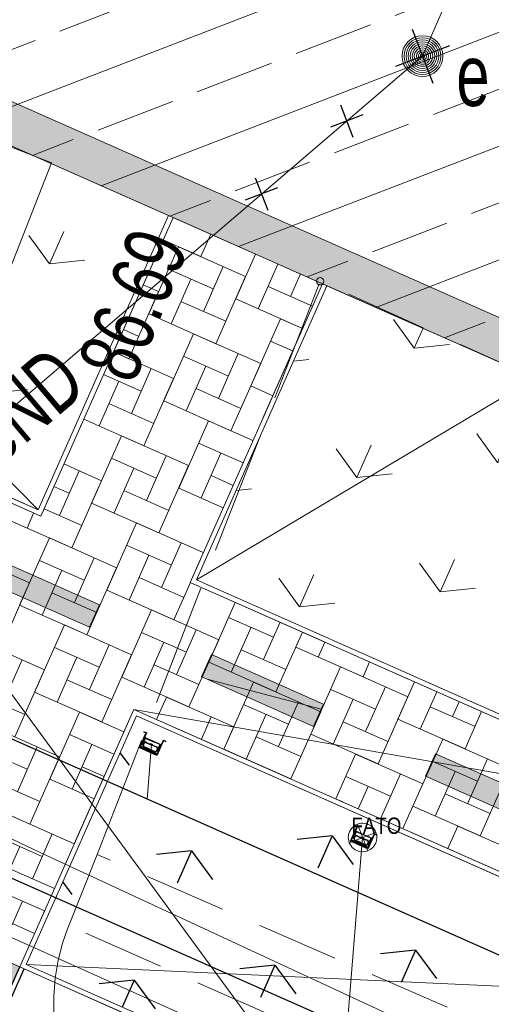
# Model space of a CAD drawing. Header units: metres. Extents: x 7446797 to 7447602, y 5789497 to 5790002.
# Tile 29 of 66: x 7447253 to 7447259, y 5789820 to 5789832. Entities that reach past the tile are written whole.
import ezdxf
from ezdxf.xclip import XClip

# ---------------------------------------------------------------- set-up
doc = ezdxf.new("R2010")
doc.units = ezdxf.units.M
doc.header["$MEASUREMENT"] = 0
doc.header["$XCLIPFRAME"] = 0
for name, pattern in [('2_KTCR02', [1.5, 1, -0.5]), ('2_KTJZ01', [2, 1.5, -0.5]), ('Kropki i Kreski', [3.6, 1.8, -0.9000000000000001, 0, -0.8999999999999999]), ('Przerywana', [2.4, 1.2, -1.2])]:
    doc.linetypes.add(name, pattern=pattern)
doc.layers.add('130-Z Teren', color=7, linetype='Continuous')
doc.layers.add('700-L Mapa 1_500 dwg', color=7, linetype='Continuous')
for name, color, linetype, lineweight in [('130-Z Teren1', 7, 'Continuous', 13), ('130-Z Teren114', 113, 'Continuous', 25), ('130-Z Teren21', 37, 'Continuous', 5), ('130-Z Teren252', 70, 'Continuous', 13), ('130-Z Teren69', 41, 'Continuous', 13), ('130-Z Teren85', 1, 'Continuous', 25), ('130-Z Teren93', 254, 'Continuous', 13), ('130-Z Teren94', 9, 'Continuous', 13), ('310-W Oświetlenie1', 7, 'Continuous', 13), ('310-W Oświetlenie85', 1, 'Continuous', 25), ('450-K Belki21', 37, 'Continuous', 5), ('450-K Belki69', 41, 'Continuous', 13), ('708-L Opisy sytuacji 1_500 do legendy11', 7, 'Continuous', 13), ('718-L Elementy do rozbiórki85', 1, 'Continuous', 25), ('720-L Oznakowanie lądowiska1', 7, 'Continuous', 13), ('720-L Oznakowanie lądowiska253', 2, 'Continuous', 13), ('720-L Oznakowanie lądowiska91', 255, 'Continuous', 13), ('720-L Oznakowanie lądowiska94', 9, 'Continuous', 13), ('810-G Ogólne2', 4, 'Continuous', 20), ('ex_02_DXF_MZ_9_Dzialki7', 9, 'Continuous', 18), ('ex_02_DXF_MZ_9_KTCR_D_L_17', 9, 'Continuous', 18), ('ex_02_DXF_MZ_9_KTJZ_L_07', 9, 'Continuous', 18), ('ex_02_DXF_MZ_9_RTPW_T_17', 9, 'Continuous', 18), ('ex_02_DXF_MZ_9_SUPE_D_L_31', 9, 'Continuous', 18), ('ex_02_DXF_MZ_9_SUPE_E_T_31', 9, 'Continuous', 18), ('ex_02_DXF_MZ_9_SUPW_D_L_05', 9, 'Continuous', 18), ('ex_02_DXF_MZ_9_SUUE_D_T_97', 9, 'Continuous', 18), ('ex_02_DXF_MZ_9_SUUE_E_T_87', 9, 'Continuous', 18)]:
    doc.layers.add(name, color=color, linetype=linetype, lineweight=lineweight)
doc.styles.add('STYL_AUTOMATYCZNY_1', font='Arial.ttf', dxfattribs={"width": 0.7})
doc.styles.add('STYL_AUTOMATYCZNY_3', font='Arial Narrow.ttf')
doc.dimstyles.new('STYL_AUTOMATYCZNY__3', dxfattribs={"dimtxt": 0.18, "dimasz": 0.456, "dimexe": 0.18, "dimexo": 0.0625, "dimgap": 0, "dimtad": 0, "dimtih": 1, "dimtoh": 1, "dimdec": 4, "dimzin": 0, "dimdsep": 46, "dimcen": 0.09, "dimadec": 0, "dimazin": 0, "dimtfac": 1, "dimtdec": 4, "dimtmove": 0, "dimatfit": 3, "dimldrblk": 'ARROWHEAD_1', "dimfxl": 1, "dimtolj": 1, "dimtzin": 0, "dimarcsym": 0})
pattern_1 = [(66.10080936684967, (7447251.742495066, 5789829.037045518), (-2.742779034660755, 1.215386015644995), [0.4330125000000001, -1.29904]), (66.10080936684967, (7447253.464736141, 5789829.221124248), (-2.742779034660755, 1.215386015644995), [0.4330125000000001, -1.29904]), (6.100809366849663, (7447251.742495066, 5789829.037045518), (-0.31883435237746, 2.983009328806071), [0.4330125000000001, -1.29904]), (6.100809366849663, (7447252.444198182, 5789830.620588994), (-0.31883435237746, 2.983009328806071), [0.4330125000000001, -1.29904]), (126.1008093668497, (7447251.742495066, 5789829.037045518), (2.423944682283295, 1.767623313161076), [0.4330125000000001, -1.29904]), (126.1008093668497, (7447252.444198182, 5789830.620588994), (2.423944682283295, 1.767623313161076), [0.4330125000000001, -1.29904])]

# ---------------------------------------------------------------- blocks, each defined once
blk = doc.blocks.new('Rysunek_1_9', base_point=(7447199.999970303, 5789749.99999933, -0.8674))
at = {"layer": 'ex_02_DXF_MZ_9_Dzialki7', "color": 9, "linetype": 'Continuous', "lineweight": 18}
blk.add_line((7447247.369970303, 5789831.62999933, -0.8674), (7447287.419970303, 5789777.029999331, -0.8674), dxfattribs=at)
at = {"layer": 'ex_02_DXF_MZ_9_KTCR_D_L_17', "color": 9, "linetype": '2_KTCR02', "lineweight": 18}
for p, q in [((7447253.489970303, 5789830.45999933, -0.8674), (7447252.979252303, 5789830.66213095, -0.8674)), ((7447259.409699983, 5789827.8271, -0.8674), (7447256.779970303, 5789829.00999933, -0.8674)), ((7447267.957187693, 5789815.922818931, -0.8674), (7447254.049970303, 5789821.989999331, -0.8674)), ((7447253.911514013, 5789821.03004079, -0.8674), (7447268.566570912, 5789814.537015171, -0.8674))]:
    blk.add_line(p, q, dxfattribs=at)
at = {"layer": 'ex_02_DXF_MZ_9_KTJZ_L_07', "color": 9, "linetype": '2_KTJZ01', "lineweight": 18}
for p, q in [((7447253.489970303, 5789830.45999933, -0.8674), (7447250.759970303, 5789823.489999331, -0.8674)), ((7447254.049970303, 5789821.989999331, -0.8674), (7447256.779970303, 5789829.00999933, -0.8674)), ((7447253.679970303, 5789821.069999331, -0.8674), (7447254.049970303, 5789821.989999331, -0.8674)), ((7447253.629970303, 5789820.91999933, -0.8674), (7447253.679970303, 5789821.069999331, -0.8674))]:
    blk.add_line(p, q, dxfattribs=at)
blk.add_arc((7447256.169124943, 5789820.146059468, -0.8674), 2.654484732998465, 163.0486644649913, 239.4523465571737, dxfattribs=at)
at = {"layer": 'ex_02_DXF_MZ_9_RTPW_T_17', "color": 9, "linetype": 'Continuous', "lineweight": 18}
blk.add_circle((7447256.779970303, 5789829.00999933, -0.8674), 0.045, dxfattribs=at)
at = {"layer": 'ex_02_DXF_MZ_9_SUPE_D_L_31', "color": 9, "linetype": 'Continuous', "lineweight": 18}
for p, q in [((7447261.604341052, 5789839.99365749, -0.8674), (7447258.031885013, 5789831.767771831, -0.8674)), ((7447258.031885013, 5789831.767771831, -0.8674), (7447247.653578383, 5789822.87395385, -0.8674)), ((7447255.224553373, 5789819.976939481, -0.8674), (7447249.044535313, 5789822.753726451, -0.8674))]:
    blk.add_line(p, q, dxfattribs=at)
at = {"layer": 'ex_02_DXF_MZ_9_SUPW_D_L_05', "color": 9, "linetype": 'Continuous', "lineweight": 18}
for p, q in [((7447253.360082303, 5789822.014012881, -0.8674), (7447237.365661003, 5789829.572208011, -0.8674)), ((7447267.698054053, 5789815.3542493, -0.8674), (7447253.360082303, 5789822.014012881, -0.8674))]:
    blk.add_line(p, q, dxfattribs=at)
at = {"layer": 'ex_02_DXF_MZ_9_SUUE_D_T_97', "color": 9, "linetype": 'Continuous', "lineweight": 18}
for radius in [0.25, 0.225, 0.2, 0.175, 0.15, 0.125, 0.1, 0.075, 0.05, 0.025, 0.00715]:
    blk.add_circle((7447258.031885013, 5789831.767771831, -0.8674), radius, dxfattribs=at)
at = {"layer": 'ex_02_DXF_MZ_9_RTPW_T_17', "color": 9, "linetype": 'Continuous', "lineweight": 18, "insert": (7447254.502950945, 5789827.727943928, -0.8674), "char_height": 0.75, "attachment_point": 7, "rotation": 68.1985819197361, "style": 'STYL_AUTOMATYCZNY_1'}
blk.add_mtext('\\A1;{\\pql;\\fArial|b0|i0|c238|p0;\\W0.700000;86.69}', dxfattribs=at)
at = {"layer": 'ex_02_DXF_MZ_9_SUPE_E_T_31', "color": 9, "linetype": 'Continuous', "lineweight": 18, "insert": (7447252.595545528, 5789827.018069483, -0.8674), "char_height": 0.75, "attachment_point": 4, "rotation": 40.21330243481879, "style": 'STYL_AUTOMATYCZNY_1'}
blk.add_mtext('\\A1;{\\pql;\\fArial|b0|i0|c238|p0;\\W0.700000;eND}', dxfattribs=at)
at = {"layer": 'ex_02_DXF_MZ_9_SUUE_E_T_87', "color": 9, "linetype": 'Continuous', "lineweight": 18, "insert": (7447258.446026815, 5789831.526088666, -0.8674), "char_height": 0.75, "attachment_point": 4, "style": 'STYL_AUTOMATYCZNY_1'}
blk.add_mtext('\\A1;{\\pql;\\fArial|b0|i0|c238|p0;\\W0.700000;e}', dxfattribs=at)
blk = doc.blocks.new('*X3', base_point=(7447251.909700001, 5789835.3271, -0.8674))
at = {"layer": '130-Z Teren93', "color": 254, "linetype": 'Continuous', "lineweight": 13}
for p, q in [((7447255.439877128, 5789829.586215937, -0.8674), (7447255.318338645, 5789829.311938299, -0.8674)), ((7447255.044060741, 5789829.433476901, -0.8674), (7447254.679444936, 5789828.61064319, -0.8674)), ((7447255.318338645, 5789829.311938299, -0.8674), (7447254.857048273, 5789829.516346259, -0.8674)), ((7447255.044060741, 5789829.433476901, -0.8674), (7447255.866894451, 5789829.068861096, -0.8674)), ((7447255.988432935, 5789829.343138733, -0.8674), (7447255.745355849, 5789828.794583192, -0.8674)), ((7447255.471077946, 5789828.916121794, -0.8674), (7447254.922522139, 5789829.159198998, -0.8674)), ((7447255.592616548, 5789829.190399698, -0.8674), (7447255.349539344, 5789828.641843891, -0.8674)), ((7447256.019633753, 5789828.673044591, -0.8674), (7447256.262710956, 5789829.221600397, -0.8674)), ((7447254.953722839, 5789828.489104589, -0.8674), (7447255.196800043, 5789829.037660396, -0.8674)), ((7447255.866894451, 5789829.068861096, -0.8674), (7447255.502278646, 5789828.246027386, -0.8674)), ((7447256.536988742, 5789829.10006153, -0.8674), (7447256.415450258, 5789828.825783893, -0.8674)), ((7447254.613971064, 5789828.967790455, -0.8674), (7447254.800983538, 5789828.884921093, -0.8674)), ((7447256.141172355, 5789828.947322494, -0.8674), (7447256.68556764, 5789828.70608891, -0.8674)), ((7447254.800983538, 5789828.884921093, -0.8674), (7447254.436367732, 5789828.062087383, -0.8674)), ((7447255.075261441, 5789828.763382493, -0.8674), (7447255.623817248, 5789828.520305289, -0.8674)), ((7447256.564029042, 5789828.431811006, -0.8674), (7447255.745355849, 5789828.794583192, -0.8674)), ((7447255.502278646, 5789828.246027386, -0.8674), (7447254.679444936, 5789828.61064319, -0.8674)), ((7447256.293911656, 5789828.551505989, -0.8674), (7447255.929295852, 5789827.728672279, -0.8674)), ((7447256.293911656, 5789828.551505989, -0.8674), (7447256.564029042, 5789828.431811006, -0.8674)), ((7447254.370893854, 5789828.419234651, -0.8674), (7447254.557906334, 5789828.336365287, -0.8674)), ((7447255.228000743, 5789828.367565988, -0.8674), (7447254.863384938, 5789827.544732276, -0.8674)), ((7447255.228000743, 5789828.367565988, -0.8674), (7447256.050834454, 5789828.002950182, -0.8674)), ((7447256.442490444, 5789828.157533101, -0.8674), (7447256.172373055, 5789828.277228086, -0.8674)), ((7447254.249355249, 5789828.144956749, -0.8674), (7447254.98492354, 5789827.81901018, -0.8674)), ((7447254.436367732, 5789828.062087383, -0.8674), (7447254.249355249, 5789828.144956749, -0.8674)), ((7447255.655017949, 5789827.850210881, -0.8674), (7447255.106462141, 5789828.093288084, -0.8674)), ((7447255.77655655, 5789828.124488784, -0.8674), (7447255.533479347, 5789827.575932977, -0.8674)), ((7447255.137662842, 5789827.423193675, -0.8674), (7447255.380740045, 5789827.971749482, -0.8674)), ((7447256.050834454, 5789828.002950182, -0.8674), (7447255.686218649, 5789827.180116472, -0.8674)), ((7447254.589107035, 5789827.666270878, -0.8674), (7447254.127816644, 5789827.870678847, -0.8674)), ((7447254.710645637, 5789827.940548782, -0.8674), (7447254.467568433, 5789827.391992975, -0.8674)), ((7447254.071751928, 5789827.239253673, -0.8674), (7447254.314829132, 5789827.78780948, -0.8674)), ((7447254.98492354, 5789827.81901018, -0.8674), (7447254.620307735, 5789826.99617647, -0.8674)), ((7447256.199413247, 5789827.608977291, -0.8674), (7447255.929295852, 5789827.728672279, -0.8674)), ((7447255.259201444, 5789827.697471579, -0.8674), (7447255.80775725, 5789827.454394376, -0.8674)), ((7447254.19329053, 5789827.513531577, -0.8674), (7447254.741846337, 5789827.270454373, -0.8674)), ((7447255.686218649, 5789827.180116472, -0.8674), (7447254.863384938, 5789827.544732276, -0.8674)), ((7447254.620307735, 5789826.99617647, -0.8674), (7447253.884739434, 5789827.322123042, -0.8674)), ((7447255.411940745, 5789827.301655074, -0.8674), (7447255.047324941, 5789826.478821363, -0.8674)), ((7447255.411940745, 5789827.301655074, -0.8674), (7447255.95633605, 5789827.060421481, -0.8674)), ((7447254.346029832, 5789827.117715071, -0.8674), (7447253.981414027, 5789826.294881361, -0.8674)), ((7447254.346029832, 5789827.117715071, -0.8674), (7447255.168863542, 5789826.753099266, -0.8674)), ((7447255.834797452, 5789826.786143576, -0.8674), (7447255.290402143, 5789827.027377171, -0.8674)), ((7447254.894585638, 5789826.874637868, -0.8674), (7447254.651508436, 5789826.326082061, -0.8674)), ((7447255.321602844, 5789826.357282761, -0.8674), (7447255.564680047, 5789826.905838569, -0.8674)), ((7447253.641662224, 5789826.773567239, -0.8674), (7447254.102952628, 5789826.569159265, -0.8674)), ((7447254.773047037, 5789826.600359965, -0.8674), (7447254.22449123, 5789826.843437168, -0.8674)), ((7447255.168863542, 5789826.753099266, -0.8674), (7447254.804247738, 5789825.930265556, -0.8674)), ((7447253.828674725, 5789826.690697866, -0.8674), (7447253.585597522, 5789826.142142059, -0.8674)), ((7447254.255691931, 5789826.17334276, -0.8674), (7447254.498769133, 5789826.721898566, -0.8674)), ((7447255.443141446, 5789826.631560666, -0.8674), (7447255.713258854, 5789826.511865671, -0.8674)), ((7447254.102952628, 5789826.569159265, -0.8674), (7447253.738336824, 5789825.746325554, -0.8674)), ((7447253.707136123, 5789826.416419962, -0.8674), (7447253.52012362, 5789826.499289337, -0.8674)), ((7447254.377230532, 5789826.447620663, -0.8674), (7447254.925786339, 5789826.20454346, -0.8674)), ((7447255.591720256, 5789826.237587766, -0.8674), (7447255.047324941, 5789826.478821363, -0.8674)), ((7447254.804247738, 5789825.930265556, -0.8674), (7447253.981414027, 5789826.294881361, -0.8674)), ((7447253.189781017, 5789825.989402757, -0.8674), (7447253.270806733, 5789826.172254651, -0.8674)), ((7447253.398585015, 5789826.225011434, -0.8674), (7447253.859875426, 5789826.020603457, -0.8674)), ((7447253.738336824, 5789825.746325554, -0.8674), (7447252.915503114, 5789826.110941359, -0.8674)), ((7447254.529969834, 5789826.051804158, -0.8674), (7447254.165354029, 5789825.228970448, -0.8674)), ((7447254.529969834, 5789826.051804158, -0.8674), (7447255.348643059, 5789825.689031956, -0.8674)), ((7447253.464058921, 5789825.867864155, -0.8674), (7447253.099443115, 5789825.045030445, -0.8674)), ((7447253.464058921, 5789825.867864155, -0.8674), (7447254.286892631, 5789825.503248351, -0.8674)), ((7447255.078525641, 5789825.808726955, -0.8674), (7447254.835448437, 5789825.260171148, -0.8674)), ((7447252.398148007, 5789825.683924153, -0.8674), (7447253.220981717, 5789825.319308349, -0.8674)), ((7447254.956987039, 5789825.534449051, -0.8674), (7447254.408431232, 5789825.777526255, -0.8674)), ((7447253.891076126, 5789825.350509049, -0.8674), (7447253.342520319, 5789825.593586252, -0.8674)), ((7447254.012614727, 5789825.624786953, -0.8674), (7447253.769537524, 5789825.076231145, -0.8674)), ((7447254.439631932, 5789825.107431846, -0.8674), (7447254.682709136, 5789825.655987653, -0.8674)), ((7447253.373721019, 5789824.923491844, -0.8674), (7447253.616798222, 5789825.47204765, -0.8674)), ((7447254.286892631, 5789825.503248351, -0.8674), (7447253.922276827, 5789824.68041464, -0.8674)), ((7447253.220981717, 5789825.319308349, -0.8674), (7447252.856365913, 5789824.496474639, -0.8674)), ((7447254.561170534, 5789825.38170975, -0.8674), (7447255.109726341, 5789825.138632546, -0.8674)), ((7447255.190752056, 5789825.32148444, -0.8674), (7447254.98818774, 5789824.864354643, -0.8674)), ((7447253.495259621, 5789825.197769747, -0.8674), (7447254.043815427, 5789824.954692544, -0.8674)), ((7447254.98818774, 5789824.864354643, -0.8674), (7447254.165354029, 5789825.228970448, -0.8674)), ((7447255.739307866, 5789825.07840724, -0.8674), (7447255.415204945, 5789824.346999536, -0.8674)), ((7447253.922276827, 5789824.68041464, -0.8674), (7447253.099443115, 5789825.045030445, -0.8674)), ((7447254.713909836, 5789824.985893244, -0.8674), (7447254.349294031, 5789824.163059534, -0.8674)), ((7447254.713909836, 5789824.985893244, -0.8674), (7447255.536743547, 5789824.621277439, -0.8674)), ((7447256.206837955, 5789824.65247814, -0.8674), (7447255.658282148, 5789824.895555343, -0.8674)), ((7447256.287863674, 5789824.835330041, -0.8674), (7447256.085299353, 5789824.378200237, -0.8674)), ((7447253.647998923, 5789824.801953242, -0.8674), (7447253.283383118, 5789823.979119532, -0.8674)), ((7447253.647998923, 5789824.801953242, -0.8674), (7447254.470832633, 5789824.437337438, -0.8674)), ((7447255.140927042, 5789824.468538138, -0.8674), (7447254.592371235, 5789824.711615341, -0.8674)), ((7447255.262465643, 5789824.742816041, -0.8674), (7447255.01938844, 5789824.194260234, -0.8674)), ((7447255.689482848, 5789824.225460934, -0.8674), (7447255.932560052, 5789824.774016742, -0.8674)), ((7447256.562141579, 5789824.713791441, -0.8674), (7447256.238038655, 5789823.982383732, -0.8674)), ((7447256.562141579, 5789824.713791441, -0.8674), (7447256.481115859, 5789824.530939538, -0.8674)), ((7447252.669353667, 5789824.579344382, -0.8674), (7447253.40492172, 5789824.253397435, -0.8674)), ((7447254.623571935, 5789824.041520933, -0.8674), (7447254.866649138, 5789824.590076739, -0.8674)), ((7447255.536743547, 5789824.621277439, -0.8674), (7447255.172127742, 5789823.798443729, -0.8674)), ((7447256.755393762, 5789824.409400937, -0.8674), (7447256.836419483, 5789824.592252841, -0.8674)), ((7447254.075016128, 5789824.284598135, -0.8674), (7447253.526460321, 5789824.527675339, -0.8674)), ((7447254.19655473, 5789824.558876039, -0.8674), (7447253.953477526, 5789824.010320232, -0.8674)), ((7447255.81102145, 5789824.499738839, -0.8674), (7447256.359577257, 5789824.256661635, -0.8674)), ((7447257.303949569, 5789824.166323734, -0.8674), (7447256.481115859, 5789824.530939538, -0.8674)), ((7447253.130643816, 5789824.374936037, -0.8674), (7447252.887566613, 5789823.82638023, -0.8674)), ((7447253.557661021, 5789823.85758093, -0.8674), (7447253.800738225, 5789824.406136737, -0.8674)), ((7447254.470832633, 5789824.437337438, -0.8674), (7447254.106216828, 5789823.614503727, -0.8674)), ((7447256.238038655, 5789823.982383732, -0.8674), (7447255.415204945, 5789824.346999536, -0.8674)), ((7447257.384975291, 5789824.349175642, -0.8674), (7447257.303949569, 5789824.166323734, -0.8674)), ((7447253.40492172, 5789824.253397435, -0.8674), (7447253.040305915, 5789823.430563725, -0.8674)), ((7447254.745110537, 5789824.315798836, -0.8674), (7447255.293666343, 5789824.072721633, -0.8674)), ((7447257.029671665, 5789824.287862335, -0.8674), (7447256.665055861, 5789823.465028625, -0.8674)), ((7447257.029671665, 5789824.287862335, -0.8674), (7447257.852505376, 5789823.923246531, -0.8674)), ((7447253.679199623, 5789824.131858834, -0.8674), (7447254.22775543, 5789823.88878163, -0.8674)), ((7447255.172127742, 5789823.798443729, -0.8674), (7447254.349294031, 5789824.163059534, -0.8674)), ((7447255.963760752, 5789824.103922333, -0.8674), (7447255.599144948, 5789823.281088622, -0.8674)), ((7447255.963760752, 5789824.103922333, -0.8674), (7447256.786594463, 5789823.739306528, -0.8674)), ((7447257.9335311, 5789824.106098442, -0.8674), (7447257.730966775, 5789823.648968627, -0.8674)), ((7447254.106216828, 5789823.614503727, -0.8674), (7447253.283383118, 5789823.979119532, -0.8674)), ((7447257.456688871, 5789823.770507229, -0.8674), (7447256.908133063, 5789824.013584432, -0.8674)), ((7447257.578227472, 5789824.044785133, -0.8674), (7447257.335150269, 5789823.496229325, -0.8674)), ((7447258.005244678, 5789823.527430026, -0.8674), (7447258.207809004, 5789823.984559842, -0.8674)), ((7447252.61328871, 5789823.947918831, -0.8674), (7447253.161844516, 5789823.704841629, -0.8674)), ((7447254.897849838, 5789823.919982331, -0.8674), (7447254.776311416, 5789823.645704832, -0.8674)), ((7447254.897849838, 5789823.919982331, -0.8674), (7447255.720683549, 5789823.555366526, -0.8674)), ((7447256.512316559, 5789823.86084513, -0.8674), (7447256.269239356, 5789823.312289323, -0.8674)), ((7447256.939333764, 5789823.343490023, -0.8674), (7447257.182410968, 5789823.89204583, -0.8674)), ((7447257.852505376, 5789823.923246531, -0.8674), (7447257.487889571, 5789823.10041282, -0.8674)), ((7447258.482086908, 5789823.863021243, -0.8674), (7447258.401061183, 5789823.680169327, -0.8674)), ((7447253.831938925, 5789823.736042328, -0.8674), (7447253.46732312, 5789822.913208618, -0.8674)), ((7447253.831938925, 5789823.736042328, -0.8674), (7447254.376334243, 5789823.49480873, -0.8674)), ((7447256.390777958, 5789823.586567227, -0.8674), (7447255.84222215, 5789823.829644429, -0.8674)), ((7447256.786594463, 5789823.739306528, -0.8674), (7447256.421978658, 5789822.916472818, -0.8674)), ((7447258.12678328, 5789823.801707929, -0.8674), (7447258.675339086, 5789823.558630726, -0.8674)), ((7447258.756364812, 5789823.741482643, -0.8674), (7447258.553800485, 5789823.284352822, -0.8674)), ((7447255.446405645, 5789823.676905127, -0.8674), (7447255.324867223, 5789823.402627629, -0.8674)), ((7447255.873422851, 5789823.159550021, -0.8674), (7447256.116500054, 5789823.708105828, -0.8674)), ((7447257.060872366, 5789823.617767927, -0.8674), (7447257.609428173, 5789823.374690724, -0.8674)), ((7447258.553800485, 5789823.284352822, -0.8674), (7447257.730966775, 5789823.648968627, -0.8674)), ((7447252.766028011, 5789823.552102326, -0.8674), (7447253.588861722, 5789823.187486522, -0.8674)), ((7447255.720683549, 5789823.555366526, -0.8674), (7447255.599145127, 5789823.281089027, -0.8674)), ((7447254.254795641, 5789823.220530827, -0.8674), (7447253.710400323, 5789823.461764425, -0.8674)), ((7447255.994961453, 5789823.433827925, -0.8674), (7447256.543517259, 5789823.190750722, -0.8674)), ((7447257.487889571, 5789823.10041282, -0.8674), (7447256.665055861, 5789823.465028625, -0.8674)), ((7447258.279522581, 5789823.405891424, -0.8674), (7447257.914906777, 5789822.583057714, -0.8674)), ((7447258.279522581, 5789823.405891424, -0.8674), (7447259.102356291, 5789823.04127562, -0.8674)), ((7447253.193045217, 5789823.03474722, -0.8674), (7447252.644489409, 5789823.277824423, -0.8674)), ((7447253.314583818, 5789823.309025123, -0.8674), (7447253.071506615, 5789822.760469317, -0.8674)), ((7447253.741601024, 5789822.791670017, -0.8674), (7447253.984678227, 5789823.340225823, -0.8674)), ((7447256.421978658, 5789822.916472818, -0.8674), (7447255.599144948, 5789823.281088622, -0.8674)), ((7447253.588861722, 5789823.187486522, -0.8674), (7447253.224245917, 5789822.364652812, -0.8674)), ((7447257.213611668, 5789823.221951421, -0.8674), (7447256.970534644, 5789822.673396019, -0.8674)), ((7447257.213611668, 5789823.221951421, -0.8674), (7447258.036445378, 5789822.857335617, -0.8674)), ((7447258.706539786, 5789822.888536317, -0.8674), (7447258.15798398, 5789823.131613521, -0.8674)), ((7447258.828078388, 5789823.16281422, -0.8674), (7447258.585001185, 5789822.614258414, -0.8674)), ((7447253.863139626, 5789823.06594792, -0.8674), (7447254.13325704, 5789822.946252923, -0.8674)), ((7447258.18918468, 5789822.461519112, -0.8674), (7447258.432261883, 5789823.010074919, -0.8674)), ((7447259.102356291, 5789823.04127562, -0.8674), (7447258.737740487, 5789822.218441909, -0.8674)), ((7447254.011718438, 5789822.671975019, -0.8674), (7447253.46732312, 5789822.913208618, -0.8674)), ((7447257.640628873, 5789822.704596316, -0.8674), (7447257.092073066, 5789822.947673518, -0.8674)), ((7447257.762167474, 5789822.978874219, -0.8674), (7447257.519090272, 5789822.430318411, -0.8674)), ((7447252.797228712, 5789822.882007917, -0.8674), (7447253.345784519, 5789822.638930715, -0.8674)), ((7447257.244812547, 5789822.551857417, -0.8674), (7447257.366350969, 5789822.826134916, -0.8674)), ((7447258.036445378, 5789822.857335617, -0.8674), (7447257.793368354, 5789822.308780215, -0.8674)), ((7447253.224245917, 5789822.364652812, -0.8674), (7447252.401412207, 5789822.729268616, -0.8674)), ((7447258.310723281, 5789822.735797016, -0.8674), (7447258.859279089, 5789822.492719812, -0.8674)), ((7447258.737740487, 5789822.218441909, -0.8674), (7447257.914906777, 5789822.583057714, -0.8674)), ((7447252.949968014, 5789822.486191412, -0.8674), (7447253.768641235, 5789822.123419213, -0.8674)), ((7447258.463462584, 5789822.33998051, -0.8674), (7447258.341924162, 5789822.065703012, -0.8674)), ((7447258.463462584, 5789822.33998051, -0.8674), (7447259.286296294, 5789821.975364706, -0.8674)), ((7447253.376985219, 5789821.968836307, -0.8674), (7447252.828429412, 5789822.211913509, -0.8674)), ((7447253.49852382, 5789822.24311421, -0.8674), (7447253.255446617, 5789821.694558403, -0.8674)), ((7447252.859630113, 5789821.541819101, -0.8674), (7447253.102707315, 5789822.090374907, -0.8674)), ((7447252.981168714, 5789821.816097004, -0.8674), (7447253.525564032, 5789821.574863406, -0.8674)), ((7447253.40402543, 5789821.300585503, -0.8674), (7447252.585352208, 5789821.663357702, -0.8674)), ((7447253.133908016, 5789821.420280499, -0.8674), (7447252.830061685, 5789820.734586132, -0.8674)), ((7447253.133908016, 5789821.420280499, -0.8674), (7447253.40402543, 5789821.300585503, -0.8674)), ((7447253.282486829, 5789821.026307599, -0.8674), (7447253.012369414, 5789821.146002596, -0.8674))]:
    blk.add_line(p, q, dxfattribs=at)
blk = doc.blocks.new('ARROWHEAD_1')
at = {"color": 0, "linetype": 'Continuous', "lineweight": 0}
blk.add_line((0, 0), (-1, 0), dxfattribs=at)
blk.add_circle((0, 0), 0.25, dxfattribs=at)

msp = doc.modelspace()

# ---------------------------------------------------------------- hatches: boundary and pattern name
at = {"layer": '130-Z Teren114', "linetype": 'Continuous', "lineweight": 25}
h = msp.add_hatch(dxfattribs=at)
h.set_pattern_fill('TRAWA', color=113, style=0, pattern_type=2)
h.set_pattern_definition([(246.1008076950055, (7447249.716851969, 5789824.465747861), (-2.742778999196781, 1.215386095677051), [0.4330125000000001, -1.29904]), (246.1008076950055, (7447247.994610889, 5789824.281669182), (-2.742778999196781, 1.215386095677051), [0.4330125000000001, -1.29904]), (186.1008076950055, (7447249.716851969, 5789824.465747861), (-0.3188342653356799, 2.983009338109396), [0.4330125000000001, -1.29904]), (186.1008076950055, (7447249.015148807, 5789822.882204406), (-0.3188342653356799, 2.983009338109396), [0.4330125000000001, -1.29904]), (306.1008076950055, (7447249.716851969, 5789824.465747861), (2.423944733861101, 1.767623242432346), [0.4330125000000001, -1.29904]), (306.1008076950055, (7447249.015148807, 5789822.882204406), (2.423944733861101, 1.767623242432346), [0.4330125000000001, -1.29904])])
h.paths.add_polyline_path([(7447254.528420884, 5789823.689923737), (7447253.179342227, 5789820.645438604), (7447264.037727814, 5789815.833790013), (7447262.342294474, 5789820.227423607)])
at = {"layer": '130-Z Teren252', "linetype": 'Continuous', "lineweight": 13}
h = msp.add_hatch(dxfattribs=at)
h.set_pattern_fill('TRAWA', color=70, style=0, pattern_type=2)
h.set_pattern_definition(pattern_1)
h.paths.add_polyline_path([(7447240.497414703, 5789831.898053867), (7447253.327524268, 5789826.212748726), (7447254.92373118, 5789829.814931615), (7447245.695804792, 5789833.9040295)])
h = msp.add_hatch(dxfattribs=at)
h.set_pattern_fill('TRAWA', color=70, style=0, pattern_type=2)
h.set_pattern_definition(pattern_1)
h.paths.add_polyline_path([(7447255.265754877, 5789825.353875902), (7447261.415676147, 5789822.628709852), (7447259.409699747, 5789827.827099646), (7447256.861961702, 5789828.956058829)])
at = {"layer": '130-Z Teren93', "linetype": 'Continuous', "lineweight": 13}
h = msp.add_hatch(dxfattribs=at)
h.set_pattern_fill('BETON_ZBROJONY', color=254, style=0, pattern_type=2)
h.set_pattern_definition([(21.10081458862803, (7447255.591217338, 5789837.722512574), (-0.4680130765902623, 1.212832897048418), []), (21.10081458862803, (7447255.3572108, 5789838.328929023), (-0.4680130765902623, 1.212832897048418), [0.974999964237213, -0.324999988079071])])
h.paths.add_polyline_path([(7447251.772735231, 5789847.617925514), (7447248.734269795, 5789840.760977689), (7447245.695804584, 5789833.904030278), (7447259.409700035, 5789827.827099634), (7447262.448165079, 5789834.684047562), (7447265.486630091, 5789841.54099546)])
at = {"layer": '720-L Oznakowanie lądowiska253', "linetype": 'Continuous', "lineweight": 13}
for points in [[(7447248.734269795, 5789840.760977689), (7447245.695804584, 5789833.904030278), (7447259.409700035, 5789827.827099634), (7447262.448165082, 5789834.68404756), (7447261.991035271, 5789834.886611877), (7447259.155134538, 5789828.486794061), (7447246.355498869, 5789834.158595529), (7447249.191399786, 5789840.558413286)], [(7447251.069095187, 5789820.968018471), (7447251.729834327, 5789820.675230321), (7447252.897614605, 5789820.157761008), (7447253.100178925, 5789820.614890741), (7447251.271659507, 5789821.425148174)]]:
    msp.add_hatch(color=2, dxfattribs=at).paths.add_polyline_path(points)
at = {"layer": '720-L Oznakowanie lądowiska91', "linetype": 'Continuous', "lineweight": 13}
for points in [[(7447253.955583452, 5789824.775021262), (7447254.077123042, 5789825.049298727), (7447252.705736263, 5789825.656996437), (7447252.584196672, 5789825.382718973)], [(7447256.698356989, 5789823.559625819), (7447256.791932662, 5789823.770797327), (7447256.819896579, 5789823.833903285), (7447255.448509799, 5789824.441600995), (7447255.326970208, 5789824.16732353), (7447255.394091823, 5789824.137580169)], [(7447258.19128334, 5789823.226205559), (7447258.069743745, 5789822.95192808), (7447259.441130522, 5789822.344230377), (7447259.562670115, 5789822.618507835)]]:
    msp.add_hatch(color=8, dxfattribs=at).paths.add_polyline_path(points)

# ---------------------------------------------------------------- linework, layer by layer
at = {"layer": '130-Z Teren1', "color": 7, "linetype": 'Continuous', "lineweight": 13, "elevation": -0.8674, "flags": 128}
for points in [[(7447251.772735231, 5789847.617925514), (7447248.734269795, 5789840.760977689), (7447245.695804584, 5789833.904030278), (7447259.409700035, 5789827.827099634), (7447262.448165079, 5789834.684047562), (7447265.486630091, 5789841.54099546)], [(7447240.497414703, 5789831.898053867), (7447253.327524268, 5789826.212748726), (7447254.92373118, 5789829.814931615), (7447245.695804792, 5789833.9040295)], [(7447238.175291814, 5789831.001983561), (7447240.418251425, 5789831.867506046), (7447253.358072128, 5789826.133585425), (7447254.97858676, 5789829.790623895), (7447256.807106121, 5789828.980366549), (7447255.186591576, 5789825.323328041), (7447261.446224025, 5789822.549546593), (7447262.31174651, 5789820.306586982), (7447254.497873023, 5789823.769087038), (7447253.100178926, 5789820.614890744), (7447251.271660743, 5789821.425150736), (7447252.669353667, 5789824.579344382)], [(7447255.265754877, 5789825.353875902), (7447261.415676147, 5789822.628709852), (7447259.409699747, 5789827.827099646), (7447256.861961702, 5789828.956058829)], [(7447254.528420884, 5789823.689923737), (7447262.342294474, 5789820.227423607), (7447264.037727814, 5789815.833790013), (7447253.179342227, 5789820.645438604)], [(7447251.271660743, 5789821.425150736), (7447253.100178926, 5789820.614890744), (7447252.539603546, 5789819.349832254), (7447251.059533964, 5789816.009738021), (7447250.116346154, 5789813.881232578), (7447248.29173752, 5789814.700303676), (7447248.895397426, 5789816.062591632), (7447250.375468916, 5789819.402690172)]]:
    msp.add_lwpolyline(points, close=True, dxfattribs=at)
at = {"layer": '130-Z Teren1', "color": 7, "linetype": 'Przerywana', "lineweight": 13, "elevation": -0.8674}
msp.add_lwpolyline([(7447263.330124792, 5789814.088961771), (7447253.529308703, 5789820.424733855)], dxfattribs=at)
at = {"layer": '130-Z Teren21', "color": 37, "linetype": 'Continuous', "lineweight": 5}
for p, q in [((7447253.358072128, 5789826.133585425, -0.8674), (7447240.418251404, 5789831.867506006, -0.8674)), ((7447253.327524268, 5789826.212748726, -0.8674), (7447240.497414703, 5789831.898053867, -0.8674)), ((7447253.327524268, 5789826.212748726, -0.8674), (7447254.92373118, 5789829.814931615, -0.8674)), ((7447253.358072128, 5789826.133585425, -0.8674), (7447254.97858676, 5789829.790623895, -0.8674)), ((7447254.97858676, 5789829.790623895, -0.8674), (7447254.92373118, 5789829.814931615, -0.8674)), ((7447255.186591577, 5789825.323328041, -0.8674), (7447256.807106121, 5789828.980366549, -0.8674)), ((7447255.265754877, 5789825.353875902, -0.8674), (7447256.861961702, 5789828.956058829, -0.8674)), ((7447256.861961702, 5789828.956058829, -0.8674), (7447256.807106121, 5789828.980366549, -0.8674)), ((7447255.186591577, 5789825.323328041, -0.8674), (7447261.446224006, 5789822.549546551, -0.8674)), ((7447255.265754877, 5789825.353875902, -0.8674), (7447261.415676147, 5789822.628709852, -0.8674)), ((7447253.100178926, 5789820.614890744, -0.8674), (7447254.497873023, 5789823.769087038, -0.8674)), ((7447254.497873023, 5789823.769087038, -0.8674), (7447262.311746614, 5789820.306586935, -0.8674)), ((7447253.179342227, 5789820.645438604, -0.8674), (7447254.528420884, 5789823.689923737, -0.8674)), ((7447254.528420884, 5789823.689923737, -0.8674), (7447262.342294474, 5789820.227423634, -0.8674))]:
    msp.add_line(p, q, dxfattribs=at)
at = {"layer": '130-Z Teren69', "color": 41, "linetype": 'Kropki i Kreski', "lineweight": 13}
for p, q in [((7447253.358072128, 5789826.133585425, -0.8674), (7447240.418251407, 5789831.867506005, -0.8674)), ((7447254.97858676, 5789829.790623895, -0.8674), (7447253.358072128, 5789826.133585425, -0.8674)), ((7447256.807106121, 5789828.980366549, -0.8674), (7447255.186591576, 5789825.323328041, -0.8674)), ((7447255.186591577, 5789825.323328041, -0.8674), (7447261.446224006, 5789822.549546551, -0.8674)), ((7447254.497873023, 5789823.769087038, -0.8674), (7447253.100178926, 5789820.614890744, -0.8674)), ((7447254.497873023, 5789823.769087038, -0.8674), (7447262.311746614, 5789820.306586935, -0.8674))]:
    msp.add_line(p, q, dxfattribs=at)
at = {"layer": '130-Z Teren85', "color": 1, "linetype": 'Continuous', "lineweight": 25, "elevation": -0.8674}
for points in [[(7447250.723880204, 5789815.252263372), (7447253.100178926, 5789820.614890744)], [(7447250.171084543, 5789813.856660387), (7447251.124458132, 5789816.008152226), (7447253.155034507, 5789820.590583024)]]:
    msp.add_lwpolyline(points, dxfattribs=at)
at = {"layer": '130-Z Teren94', "color": 9, "linetype": 'Continuous', "lineweight": 13}
for p, q in [((7447253.327524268, 5789826.212748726, -0.8674), (7447245.695804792, 5789833.9040295, -0.8674)), ((7447255.265754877, 5789825.353875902, -0.8674), (7447259.409699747, 5789827.827099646, -0.8674)), ((7447254.497873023, 5789823.769087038, -0.8674), (7447261.446224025, 5789822.549546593, -0.8674)), ((7447253.179342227, 5789820.645438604, -0.8674), (7447262.342294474, 5789820.227423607, -0.8674))]:
    msp.add_line(p, q, dxfattribs=at)
at = {"layer": '310-W Oświetlenie1', "color": 7, "linetype": 'Continuous', "lineweight": 13}
for p, q in [((7447257.361920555, 5789822.036480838, -0.8674), (7447257.23591706, 5789822.363012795, -0.8674)), ((7447257.135652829, 5789822.136745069, -0.8674), (7447257.462184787, 5789822.262748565, -0.8674))]:
    msp.add_line(p, q, dxfattribs=at)
at = {"layer": '310-W Oświetlenie1', "color": 7, "linetype": 'Continuous', "lineweight": 13, "elevation": -0.8674, "flags": 128}
msp.add_lwpolyline([(7447257.369816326, 5789822.359742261, 0.9999999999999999), (7447257.22802129, 5789822.039751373, 0.9999999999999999)], format="xyb", close=True, dxfattribs=at)
at = {"layer": '310-W Oświetlenie85', "color": 1, "linetype": 'Continuous', "lineweight": 25}
for p, q in [((7447254.621819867, 5789823.493060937, -0.8674), (7447254.623035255, 5789823.495803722, -0.8674)), ((7447254.649725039, 5789823.480695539, -0.8674), (7447254.621819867, 5789823.493060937, -0.8674)), ((7447254.623035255, 5789823.495803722, -0.8674), (7447254.653683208, 5789823.482222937, -0.8674)), ((7447254.569221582, 5789823.299022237, -0.8674), (7447254.626028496, 5789823.427219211, -0.8674)), ((7447254.581202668, 5789823.315848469, -0.8674), (7447254.628391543, 5789823.422340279, -0.8674)), ((7447254.639199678, 5789823.421382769, -0.8674), (7447254.602522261, 5789823.338612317, -0.8674)), ((7447254.605543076, 5789823.337273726, -0.8674), (7447254.640801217, 5789823.416841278, -0.8674)), ((7447254.626028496, 5789823.427219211, -0.8674), (7447254.649725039, 5789823.480695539, -0.8674)), ((7447254.626028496, 5789823.427219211, -0.8674), (7447254.838136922, 5789823.333229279, -0.8674)), ((7447254.628771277, 5789823.426003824, -0.8674), (7447254.626028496, 5789823.427219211, -0.8674)), ((7447254.628391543, 5789823.422340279, -0.8674), (7447254.637780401, 5789823.418179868, -0.8674)), ((7447254.653683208, 5789823.482222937, -0.8674), (7447254.628771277, 5789823.426003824, -0.8674)), ((7447254.640801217, 5789823.416841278, -0.8674), (7447254.730663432, 5789823.377021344, -0.8674)), ((7447254.820525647, 5789823.33720141, -0.8674), (7447254.730663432, 5789823.377021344, -0.8674)), ((7447254.83539414, 5789823.334444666, -0.8674), (7447254.860306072, 5789823.390663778, -0.8674)), ((7447254.861833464, 5789823.386705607, -0.8674), (7447254.838136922, 5789823.333229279, -0.8674)), ((7447254.860306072, 5789823.390663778, -0.8674), (7447254.890954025, 5789823.377082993, -0.8674)), ((7447254.889738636, 5789823.374340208, -0.8674), (7447254.861833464, 5789823.386705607, -0.8674)), ((7447254.890954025, 5789823.377082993, -0.8674), (7447254.889738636, 5789823.374340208, -0.8674)), ((7447254.781330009, 5789823.205032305, -0.8674), (7447254.569221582, 5789823.299022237, -0.8674)), ((7447254.573320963, 5789823.308273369, -0.8674), (7447254.785429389, 5789823.214283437, -0.8674)), ((7447254.577420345, 5789823.3175245, -0.8674), (7447254.78952877, 5789823.223534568, -0.8674)), ((7447254.602522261, 5789823.338612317, -0.8674), (7447254.605543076, 5789823.337273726, -0.8674)), ((7447254.616513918, 5789823.360038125, -0.8674), (7447254.6057296, 5789823.335701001, -0.8674)), ((7447254.6057296, 5789823.335701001, -0.8674), (7447254.612953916, 5789823.332499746, -0.8674)), ((7447254.612953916, 5789823.332499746, -0.8674), (7447254.623738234, 5789823.356836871, -0.8674)), ((7447254.614682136, 5789823.331733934, -0.8674), (7447254.625466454, 5789823.356071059, -0.8674)), ((7447254.623738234, 5789823.356836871, -0.8674), (7447254.616513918, 5789823.360038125, -0.8674)), ((7447254.688010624, 5789823.280766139, -0.8674), (7447254.621553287, 5789823.310214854, -0.8674)), ((7447254.688776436, 5789823.282494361, -0.8674), (7447254.622319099, 5789823.311943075, -0.8674)), ((7447254.645257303, 5789823.363708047, -0.8674), (7447254.711714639, 5789823.334259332, -0.8674)), ((7447254.646023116, 5789823.365436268, -0.8674), (7447254.695606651, 5789823.343464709, -0.8674)), ((7447254.688010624, 5789823.280766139, -0.8674), (7447254.75446796, 5789823.251317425, -0.8674)), ((7447254.688776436, 5789823.282494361, -0.8674), (7447254.755233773, 5789823.253045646, -0.8674)), ((7447254.698688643, 5789823.344654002, -0.8674), (7447254.700583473, 5789823.348930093, -0.8674)), ((7447254.698688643, 5789823.344654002, -0.8674), (7447254.698688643, 5789823.344654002, -0.8674)), ((7447254.700583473, 5789823.348930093, -0.8674), (7447254.715321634, 5789823.342399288, -0.8674)), ((7447254.778171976, 5789823.304810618, -0.8674), (7447254.711714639, 5789823.334259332, -0.8674)), ((7447254.730059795, 5789823.335868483, -0.8674), (7447254.715321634, 5789823.342399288, -0.8674)), ((7447254.728164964, 5789823.331592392, -0.8674), (7447254.730059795, 5789823.335868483, -0.8674)), ((7447254.728164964, 5789823.331592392, -0.8674), (7447254.728164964, 5789823.331592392, -0.8674)), ((7447254.77893779, 5789823.306538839, -0.8674), (7447254.729354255, 5789823.328510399, -0.8674)), ((7447254.775024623, 5789823.260682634, -0.8674), (7447254.78580894, 5789823.285019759, -0.8674)), ((7447254.776752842, 5789823.259916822, -0.8674), (7447254.787537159, 5789823.284253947, -0.8674)), ((7447254.783977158, 5789823.256715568, -0.8674), (7447254.776752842, 5789823.259916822, -0.8674)), ((7447254.838136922, 5789823.333229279, -0.8674), (7447254.781330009, 5789823.205032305, -0.8674)), ((7447254.794761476, 5789823.281052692, -0.8674), (7447254.783977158, 5789823.256715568, -0.8674)), ((7447254.785267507, 5789823.257633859, -0.8674), (7447254.820525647, 5789823.33720141, -0.8674)), ((7447254.788288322, 5789823.256295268, -0.8674), (7447254.785267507, 5789823.257633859, -0.8674)), ((7447254.785746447, 5789823.2252106, -0.8674), (7447254.832935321, 5789823.331702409, -0.8674)), ((7447254.787537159, 5789823.284253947, -0.8674), (7447254.794761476, 5789823.281052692, -0.8674)), ((7447254.82496574, 5789823.339065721, -0.8674), (7447254.788288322, 5789823.256295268, -0.8674)), ((7447254.832935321, 5789823.331702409, -0.8674), (7447254.823546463, 5789823.33586282, -0.8674)), ((7447254.838136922, 5789823.333229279, -0.8674), (7447254.83539414, 5789823.334444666, -0.8674)), ((7447257.204603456, 5789822.34857244, -0.8674), (7447257.205818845, 5789822.351315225, -0.8674)), ((7447257.232508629, 5789822.336207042, -0.8674), (7447257.204603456, 5789822.34857244, -0.8674)), ((7447257.205818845, 5789822.351315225, -0.8674), (7447257.236466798, 5789822.337734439, -0.8674)), ((7447257.208812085, 5789822.282730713, -0.8674), (7447257.232508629, 5789822.336207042, -0.8674)), ((7447257.236466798, 5789822.337734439, -0.8674), (7447257.211554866, 5789822.281515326, -0.8674)), ((7447257.152005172, 5789822.154533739, -0.8674), (7447257.208812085, 5789822.282730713, -0.8674)), ((7447257.160203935, 5789822.173036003, -0.8674), (7447257.37231236, 5789822.079046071, -0.8674)), ((7447257.163986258, 5789822.171359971, -0.8674), (7447257.211175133, 5789822.277851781, -0.8674)), ((7447257.221983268, 5789822.276894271, -0.8674), (7447257.185305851, 5789822.194123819, -0.8674)), ((7447257.185305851, 5789822.194123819, -0.8674), (7447257.188326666, 5789822.192785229, -0.8674)), ((7447257.188326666, 5789822.192785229, -0.8674), (7447257.223584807, 5789822.27235278, -0.8674)), ((7447257.199297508, 5789822.215549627, -0.8674), (7447257.18851319, 5789822.191212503, -0.8674)), ((7447257.18851319, 5789822.191212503, -0.8674), (7447257.195737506, 5789822.188011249, -0.8674)), ((7447257.195737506, 5789822.188011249, -0.8674), (7447257.206521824, 5789822.212348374, -0.8674)), ((7447257.197465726, 5789822.187245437, -0.8674), (7447257.208250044, 5789822.211582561, -0.8674)), ((7447257.206521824, 5789822.212348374, -0.8674), (7447257.199297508, 5789822.215549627, -0.8674)), ((7447257.270794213, 5789822.136277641, -0.8674), (7447257.204336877, 5789822.165726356, -0.8674)), ((7447257.271560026, 5789822.138005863, -0.8674), (7447257.20510269, 5789822.167454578, -0.8674)), ((7447257.208812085, 5789822.282730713, -0.8674), (7447257.420920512, 5789822.188740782, -0.8674)), ((7447257.211554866, 5789822.281515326, -0.8674), (7447257.208812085, 5789822.282730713, -0.8674)), ((7447257.211175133, 5789822.277851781, -0.8674), (7447257.220563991, 5789822.27369137, -0.8674)), ((7447257.223584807, 5789822.27235278, -0.8674), (7447257.313447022, 5789822.232532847, -0.8674)), ((7447257.228040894, 5789822.21921955, -0.8674), (7447257.294498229, 5789822.189770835, -0.8674)), ((7447257.228806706, 5789822.220947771, -0.8674), (7447257.278390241, 5789822.198976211, -0.8674)), ((7447257.281472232, 5789822.200165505, -0.8674), (7447257.283367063, 5789822.204441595, -0.8674)), ((7447257.281472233, 5789822.200165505, -0.8674), (7447257.281472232, 5789822.200165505, -0.8674)), ((7447257.283367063, 5789822.204441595, -0.8674), (7447257.298105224, 5789822.19791079, -0.8674)), ((7447257.360955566, 5789822.16032212, -0.8674), (7447257.294498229, 5789822.189770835, -0.8674)), ((7447257.312843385, 5789822.191379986, -0.8674), (7447257.298105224, 5789822.19791079, -0.8674)), ((7447257.310948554, 5789822.187103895, -0.8674), (7447257.312843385, 5789822.191379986, -0.8674)), ((7447257.310948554, 5789822.187103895, -0.8674), (7447257.310948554, 5789822.187103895, -0.8674)), ((7447257.361721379, 5789822.162050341, -0.8674), (7447257.312137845, 5789822.184021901, -0.8674)), ((7447257.403309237, 5789822.192712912, -0.8674), (7447257.313447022, 5789822.232532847, -0.8674)), ((7447257.420920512, 5789822.188740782, -0.8674), (7447257.364113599, 5789822.060543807, -0.8674)), ((7447257.368051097, 5789822.113145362, -0.8674), (7447257.403309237, 5789822.192712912, -0.8674)), ((7447257.368530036, 5789822.080722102, -0.8674), (7447257.415718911, 5789822.187213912, -0.8674)), ((7447257.40774933, 5789822.194577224, -0.8674), (7447257.371071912, 5789822.111806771, -0.8674)), ((7447257.415718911, 5789822.187213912, -0.8674), (7447257.406330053, 5789822.191374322, -0.8674)), ((7447257.41817773, 5789822.189956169, -0.8674), (7447257.443089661, 5789822.246175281, -0.8674)), ((7447257.420920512, 5789822.188740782, -0.8674), (7447257.41817773, 5789822.189956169, -0.8674)), ((7447257.444617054, 5789822.24221711, -0.8674), (7447257.420920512, 5789822.188740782, -0.8674)), ((7447257.443089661, 5789822.246175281, -0.8674), (7447257.473737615, 5789822.232594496, -0.8674)), ((7447257.472522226, 5789822.229851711, -0.8674), (7447257.444617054, 5789822.24221711, -0.8674)), ((7447257.473737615, 5789822.232594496, -0.8674), (7447257.472522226, 5789822.229851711, -0.8674)), ((7447257.364113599, 5789822.060543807, -0.8674), (7447257.152005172, 5789822.154533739, -0.8674)), ((7447257.156104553, 5789822.163784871, -0.8674), (7447257.368212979, 5789822.069794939, -0.8674)), ((7447257.270794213, 5789822.136277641, -0.8674), (7447257.33725155, 5789822.106828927, -0.8674)), ((7447257.271560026, 5789822.138005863, -0.8674), (7447257.338017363, 5789822.108557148, -0.8674)), ((7447257.357808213, 5789822.116194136, -0.8674), (7447257.36859253, 5789822.140531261, -0.8674)), ((7447257.359536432, 5789822.115428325, -0.8674), (7447257.370320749, 5789822.139765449, -0.8674)), ((7447257.366760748, 5789822.11222707, -0.8674), (7447257.359536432, 5789822.115428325, -0.8674)), ((7447257.377545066, 5789822.136564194, -0.8674), (7447257.366760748, 5789822.11222707, -0.8674)), ((7447257.371071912, 5789822.111806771, -0.8674), (7447257.368051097, 5789822.113145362, -0.8674)), ((7447257.370320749, 5789822.139765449, -0.8674), (7447257.377545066, 5789822.136564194, -0.8674))]:
    msp.add_line(p, q, dxfattribs=at)
for centre, radius, start, end in [((7447254.628396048, 5789823.325656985, -0.8674), 0.01689031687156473, 156.1007742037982, 246.1007742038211), ((7447254.628396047, 5789823.325656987, -0.8674), 0.01500002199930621, 156.1007742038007, 246.1007742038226), ((7447254.639180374, 5789823.349994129, -0.8674), 0.01689031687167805, 66.10084452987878, 156.1008445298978), ((7447254.639180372, 5789823.349994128, -0.8674), 0.01500002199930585, 66.10084452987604, 156.1008445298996), ((7447254.696552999, 5789823.345600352, -0.8674), 0.002335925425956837, 246.1008445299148, 336.1008445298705), ((7447254.730300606, 5789823.330646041, -0.8674), 0.002335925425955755, 156.1007742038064, 246.1007742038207), ((7447254.761310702, 5789823.266759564, -0.8674), 0.01689031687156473, 246.1008445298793, 336.1008445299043), ((7447254.761310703, 5789823.266759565, -0.8674), 0.01500002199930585, 246.100844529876, 336.1008445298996), ((7447254.772095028, 5789823.291096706, -0.8674), 0.01500002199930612, 336.1007742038, 66.1007742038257), ((7447254.772095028, 5789823.291096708, -0.8674), 0.01689031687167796, 336.1007742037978, 66.10077420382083), ((7447257.211179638, 5789822.181168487, -0.8674), 0.01689031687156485, 156.1007742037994, 246.1007742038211), ((7447257.211179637, 5789822.181168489, -0.8674), 0.01500002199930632, 156.1007742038, 246.1007742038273), ((7447257.221963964, 5789822.205505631, -0.8674), 0.01689031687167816, 66.10084452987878, 156.1008445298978), ((7447257.221963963, 5789822.20550563, -0.8674), 0.01500002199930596, 66.1008445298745, 156.1008445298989), ((7447257.279336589, 5789822.201111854, -0.8674), 0.002335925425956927, 246.1008445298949, 336.1008445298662), ((7447257.313084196, 5789822.186157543, -0.8674), 0.002335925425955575, 156.100774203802, 246.1007742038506), ((7447257.344094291, 5789822.122271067, -0.8674), 0.01689031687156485, 246.1008445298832, 336.1008445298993), ((7447257.344094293, 5789822.122271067, -0.8674), 0.01500002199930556, 246.1008445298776, 336.100844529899), ((7447257.354878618, 5789822.146608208, -0.8674), 0.01500002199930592, 336.1007742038, 66.10077420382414), ((7447257.354878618, 5789822.14660821, -0.8674), 0.01689031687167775, 336.1007742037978, 66.10077420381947)]:
    msp.add_arc(centre, radius, start, end, dxfattribs=at)
for p in [(7447254.612953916, 5789823.332499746, -0.8674), (7447254.614682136, 5789823.331733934, -0.8674), (7447254.645257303, 5789823.363708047, -0.8674), (7447254.646023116, 5789823.365436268, -0.8674), (7447254.775024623, 5789823.260682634, -0.8674), (7447254.776752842, 5789823.259916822, -0.8674), (7447254.778171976, 5789823.304810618, -0.8674), (7447254.77893779, 5789823.306538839, -0.8674), (7447257.195737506, 5789822.188011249, -0.8674), (7447257.197465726, 5789822.187245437, -0.8674), (7447257.228040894, 5789822.21921955, -0.8674), (7447257.228806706, 5789822.220947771, -0.8674), (7447257.357808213, 5789822.116194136, -0.8674), (7447257.359536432, 5789822.115428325, -0.8674), (7447257.360955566, 5789822.16032212, -0.8674), (7447257.361721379, 5789822.162050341, -0.8674)]:
    msp.add_point(p, dxfattribs=at)
at = {"layer": '450-K Belki21', "color": 37, "linetype": 'Continuous', "lineweight": 5}
for p, q in [((7447253.100178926, 5789820.614890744, -0.8674), (7447264.068248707, 5789815.75469659, -0.8674)), ((7447253.179342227, 5789820.645438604, -0.8674), (7447264.037700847, 5789815.833859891, -0.8674))]:
    msp.add_line(p, q, dxfattribs=at)
at = {"layer": '450-K Belki69', "color": 41, "linetype": 'Kropki i Kreski', "lineweight": 13}
msp.add_line((7447253.100178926, 5789820.614890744, -0.8674), (7447264.068248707, 5789815.75469659, -0.8674), dxfattribs=at)
at = {"layer": '708-L Opisy sytuacji 1_500 do legendy11', "color": 7, "linetype": 'Continuous', "lineweight": 13, "elevation": -0.8674}
for points in [[(7447254.716135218, 5789823.344235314), (7447254.661301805, 5789822.670810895)], [(7447257.298918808, 5789822.199746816), (7447257.110269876, 5789819.882896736)]]:
    msp.add_lwpolyline(points, dxfattribs=at)
at = {"layer": '718-L Elementy do rozbiórki85', "color": 1, "linetype": 'Continuous', "lineweight": 25}
for p, q in [((7447257.904602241, 5789832.097618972, -0.8674), (7447258.159167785, 5789831.43792469, -0.8674)), ((7447258.361732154, 5789831.895054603, -0.8674), (7447257.702037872, 5789831.640489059, -0.8674)), ((7447257.028305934, 5789831.171096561, -0.8674), (7447257.181045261, 5789830.775279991, -0.8674)), ((7447257.302583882, 5789831.04955794, -0.8674), (7447256.906767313, 5789830.896818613, -0.8674)), ((7447255.984076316, 5789830.2762311, -0.8674), (7447256.136815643, 5789829.880414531, -0.8674)), ((7447256.258354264, 5789830.154692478, -0.8674), (7447255.862537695, 5789830.001953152, -0.8674))]:
    msp.add_line(p, q, dxfattribs=at)
at = {"layer": '720-L Oznakowanie lądowiska1', "color": 7, "linetype": 'Continuous', "lineweight": 13, "elevation": -0.8674, "flags": 128}
for points in [[(7447248.734269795, 5789840.760977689), (7447249.191399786, 5789840.558413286), (7447246.355498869, 5789834.158595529), (7447259.155134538, 5789828.486794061), (7447261.991035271, 5789834.886611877), (7447262.448165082, 5789834.68404756), (7447259.409700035, 5789827.827099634), (7447245.695804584, 5789833.904030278)], [(7447253.955583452, 5789824.775021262), (7447254.077123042, 5789825.049298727), (7447252.705736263, 5789825.656996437), (7447252.584196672, 5789825.382718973)], [(7447256.698356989, 5789823.559625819), (7447256.791932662, 5789823.770797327), (7447256.819896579, 5789823.833903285), (7447255.448509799, 5789824.441600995), (7447255.326970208, 5789824.16732353), (7447255.394091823, 5789824.137580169)], [(7447258.19128334, 5789823.226205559), (7447258.069743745, 5789822.95192808), (7447259.441130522, 5789822.344230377), (7447259.562670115, 5789822.618507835)], [(7447251.069095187, 5789820.968018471), (7447251.271659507, 5789821.425148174), (7447253.100178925, 5789820.614890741), (7447252.897614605, 5789820.157761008), (7447251.729834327, 5789820.675230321)]]:
    msp.add_lwpolyline(points, close=True, dxfattribs=at)
at = {"layer": '720-L Oznakowanie lądowiska94', "color": 9, "linetype": 'Continuous', "lineweight": 13}
msp.add_line((7447256.791932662, 5789823.770797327, -0.8674), (7447255.394091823, 5789824.137580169, -0.8674), dxfattribs=at)
at = {"layer": '810-G Ogólne2', "color": 4, "linetype": 'Continuous', "lineweight": 20, "elevation": -0.8674}
msp.add_lwpolyline([(7447233.623401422, 5789829.245481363), (7447247.114186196, 5789859.690328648), (7447277.55903348, 5789846.199543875), (7447264.068248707, 5789815.75469659)], close=True, dxfattribs=at)

# ---------------------------------------------------------------- block references
at = {"layer": '130-Z Teren', "color": 7, "lineweight": 13}
msp.add_blockref('*X3', (7447251.909700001, 5789835.3271, -0.8674), dxfattribs=at)
at = {"layer": '700-L Mapa 1_500 dwg', "color": 52, "linetype": 'Continuous', "lineweight": 25}
ref = msp.add_blockref('Rysunek_1_9', (7447199.999970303, 5789749.99999933, -0.8674), dxfattribs=at)
XClip(ref).set_block_clipping_path([(7446797.499970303, 5789497.49999933), (7447602.499970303, 5790002.49999933)])

# ---------------------------------------------------------------- texts
at = {"layer": '310-W Oświetlenie1', "color": 7, "lineweight": 13, "insert": (7447257.16261551, 5789822.343213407, -0.8674), "char_height": 0.2, "attachment_point": 4, "style": 'STYL_AUTOMATYCZNY_3'}
msp.add_mtext('\\A1;{\\pql;\\fArial Narrow|b0|i0|c238|p0;\\W1.000000;FATO}', dxfattribs=at)

# ---------------------------------------------------------------- leaders
at = {"layer": '708-L Opisy sytuacji 1_500 do legendy11', "color": 7, "linetype": 'Continuous', "lineweight": 13, "annotation_type": 0, "has_hookline": 1, "hookline_direction": 0}
for points, text_width, horizontal_direction in [([(7447237.779474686, 5789830.849243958, -0.8674), (7447237.590825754, 5789828.532393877, -0.8674), (7447274.931516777, 5789811.98591403, -0.8674)], 0.3021828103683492, (0.9142597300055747, -0.4051285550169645, 0)), ([(7447240.362258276, 5789829.70475546, -0.8674), (7447240.307424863, 5789829.031331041, -0.8674), (7447266.676914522, 5789817.346431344, -0.8674)], 0.5675306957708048, (0.9142597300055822, -0.4051285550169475, 0))]:
    msp.add_leader(points, dimstyle='STYL_AUTOMATYCZNY__3', dxfattribs=dict(at, text_width=text_width, horizontal_direction=horizontal_direction))

doc.saveas('drawing.dxf')
